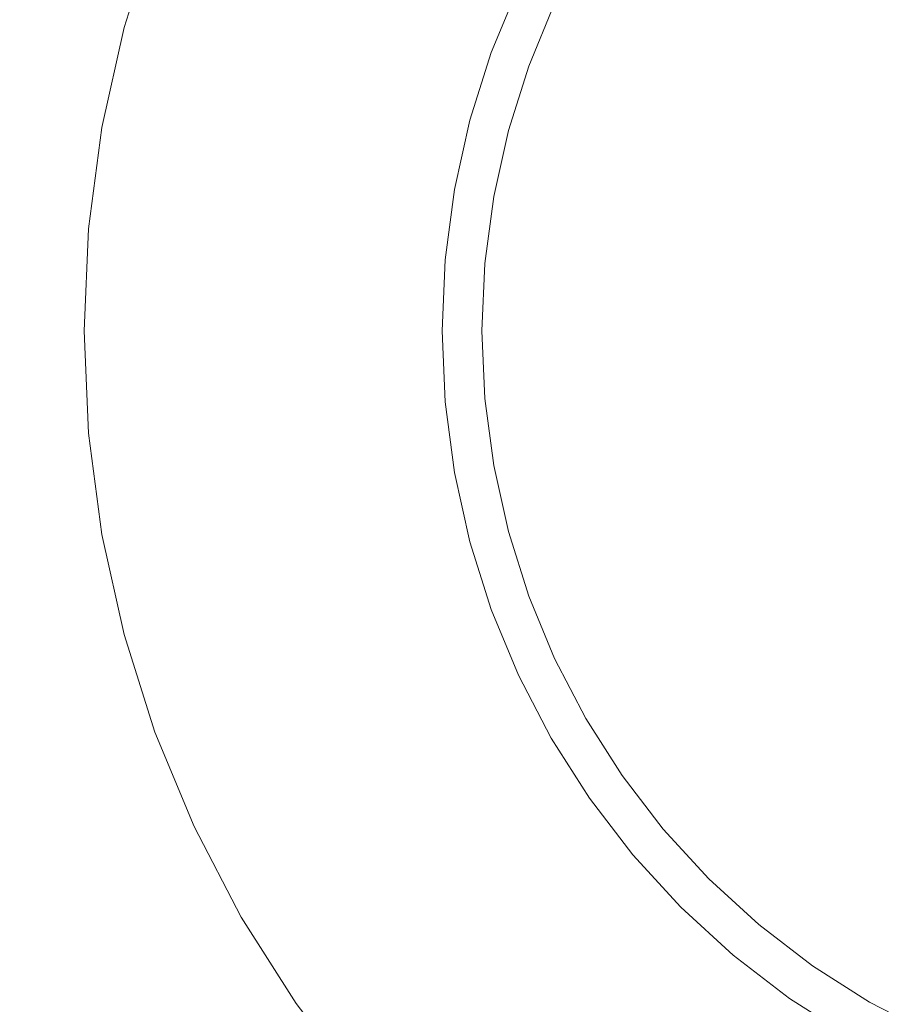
# Model space of a CAD drawing. Header units: millimetres. Extents: x -230 to 230, y -130 to 130.
# Tile 40 of 47: x 92 to 103, y 97 to 109. Entities that reach past the tile are written whole.
import ezdxf

# ---------------------------------------------------------------- set-up
doc = ezdxf.new("R2010")
doc.units = ezdxf.units.MM
doc.header["$LTSCALE"] = 25.4
doc.layers.add('Lighting-Moving Light', color=7, linetype='Continuous', lineweight=5, true_color=0x000000)

# ---------------------------------------------------------------- blocks, each defined once
blk = doc.blocks.new('Group-1')
at = {"layer": 'Lighting-Moving Light', "color": 7, "linetype": 'Continuous', "lineweight": 5, "transparency": 33554687}
for points, invisible_edges in [([(-503.576, 1.533, -25), (-503.576, 226.446, -25), (-761.075, 239.033, -25), (-761.075, -11.053, -25)], 14), ([(-770.152, 222.936, -116.924), (-519.672, 235.523, -116.924), (-519.672, -7.543, -116.924), (-757.565, -7.543, -116.924)], 11), ([(-537.247, 232.131, -24.957), (-536.078, 232.615, -24.957), (-534.872, 232.996, -24.957), (-531.119, 218.99, -24.957)], 12), ([(-539.436, 230.867, -24.957), (-538.369, 231.547, -24.957), (-537.247, 232.131, -24.957), (-531.119, 218.99, -24.957)], 12), ([(-541.372, 229.243, -24.957), (-540.439, 230.097, -24.957), (-539.436, 230.867, -24.957), (-531.119, 218.99, -24.957)], 12), ([(-542.996, 227.306, -24.957), (-542.226, 228.31, -24.957), (-541.372, 229.243, -24.957), (-531.119, 218.99, -24.957)], 12), ([(-535.168, 227.674, 0.043), (-535.91, 227.288, 0.043), (-536.615, 226.839, 0.043), (-531.119, 218.99, 0.043)], 12), ([(-544.26, 225.118, -24.957), (-543.676, 226.24, -24.957), (-542.996, 227.306, -24.957), (-531.119, 218.99, -24.957)], 12), ([(-536.615, 226.839, 0.043), (-537.278, 226.33, 0.043), (-537.894, 225.765, 0.043), (-531.119, 218.99, 0.043)], 12), ([(-537.894, 225.765, 0.043), (-538.459, 225.149, 0.043), (-538.968, 224.486, 0.043), (-531.119, 218.99, 0.043)], 12), ([(-545.125, 222.743, -24.957), (-544.744, 223.949, -24.957), (-544.26, 225.118, -24.957), (-531.119, 218.99, -24.957)], 12), ([(-544.26, 225.118, -24.957), (-544.744, 223.949, -24.957), (-540.585, 222.435, -0.368), (-540.249, 223.247, -0.368)], 10), ([(-538.968, 224.486, 0.043), (-539.417, 223.781, 0.043), (-539.803, 223.039, 0.043), (-531.119, 218.99, 0.043)], 12), ([(-544.744, 223.949, -24.957), (-545.125, 222.743, -24.957), (-540.85, 221.597, -0.368), (-540.585, 222.435, -0.368)], 10), ([(-540.576, 222.432, -0.326), (-540.24, 223.243, -0.326), (-540.249, 223.247, -0.368), (-540.585, 222.435, -0.368)], 11), ([(-540.564, 222.427, -0.284), (-540.228, 223.237, -0.284), (-540.24, 223.243, -0.326), (-540.576, 222.432, -0.326)], 15), ([(-540.548, 222.422, -0.244), (-540.213, 223.23, -0.244), (-540.228, 223.237, -0.284), (-540.564, 222.427, -0.284)], 15), ([(-540.529, 222.415, -0.205), (-540.195, 223.222, -0.205), (-540.213, 223.23, -0.244), (-540.548, 222.422, -0.244)], 15), ([(-540.507, 222.407, -0.169), (-540.174, 223.212, -0.169), (-540.195, 223.222, -0.205), (-540.529, 222.415, -0.205)], 15), ([(-540.482, 222.398, -0.134), (-540.149, 223.201, -0.134), (-540.174, 223.212, -0.169), (-540.507, 222.407, -0.169)], 15), ([(-540.454, 222.388, -0.102), (-540.123, 223.188, -0.102), (-540.149, 223.201, -0.134), (-540.482, 222.398, -0.134)], 15), ([(-540.424, 222.377, -0.073), (-540.094, 223.175, -0.073), (-540.123, 223.188, -0.102), (-540.454, 222.388, -0.102)], 15), ([(-540.392, 222.365, -0.046), (-540.062, 223.16, -0.046), (-540.094, 223.175, -0.073), (-540.424, 222.377, -0.073)], 15), ([(-540.357, 222.352, -0.023), (-540.029, 223.145, -0.023), (-540.062, 223.16, -0.046), (-540.392, 222.365, -0.046)], 15), ([(-540.321, 222.339, -0.003), (-539.994, 223.128, -0.003), (-540.029, 223.145, -0.023), (-540.357, 222.352, -0.023)], 15), ([(-540.283, 222.325, 0.013), (-539.958, 223.111, 0.013), (-539.994, 223.128, -0.003), (-540.321, 222.339, -0.003)], 15), ([(-540.244, 222.311, 0.027), (-539.92, 223.094, 0.027), (-539.958, 223.111, 0.013), (-540.283, 222.325, 0.013)], 15), ([(-540.204, 222.296, 0.036), (-539.881, 223.076, 0.036), (-539.92, 223.094, 0.027), (-540.244, 222.311, 0.027)], 15), ([(-540.164, 222.282, 0.042), (-539.842, 223.058, 0.042), (-539.881, 223.076, 0.036), (-540.204, 222.296, 0.036)], 15), ([(-539.803, 223.039, 0.043), (-540.123, 222.267, 0.043), (-540.374, 221.47, 0.043), (-531.119, 218.99, 0.043)], 12), ([(-540.123, 222.267, 0.043), (-539.803, 223.039, 0.043), (-539.842, 223.058, 0.042), (-540.164, 222.282, 0.042)], 14), ([(-545.564, 220.253, -24.957), (-545.398, 221.508, -24.957), (-545.125, 222.743, -24.957), (-531.119, 218.99, -24.957)], 12), ([(-545.125, 222.743, -24.957), (-545.398, 221.508, -24.957), (-541.04, 220.739, -0.368), (-540.85, 221.597, -0.368)], 10), ([(-540.84, 221.595, -0.326), (-540.576, 222.432, -0.326), (-540.585, 222.435, -0.368), (-540.85, 221.597, -0.368)], 11), ([(-540.828, 221.591, -0.284), (-540.564, 222.427, -0.284), (-540.576, 222.432, -0.326), (-540.84, 221.595, -0.326)], 15), ([(-540.811, 221.587, -0.244), (-540.548, 222.422, -0.244), (-540.564, 222.427, -0.284), (-540.828, 221.591, -0.284)], 15), ([(-540.792, 221.582, -0.205), (-540.529, 222.415, -0.205), (-540.548, 222.422, -0.244), (-540.811, 221.587, -0.244)], 15), ([(-540.769, 221.575, -0.169), (-540.507, 222.407, -0.169), (-540.529, 222.415, -0.205), (-540.792, 221.582, -0.205)], 15), ([(-540.744, 221.569, -0.134), (-540.482, 222.398, -0.134), (-540.507, 222.407, -0.169), (-540.769, 221.575, -0.169)], 15), ([(-540.715, 221.561, -0.102), (-540.454, 222.388, -0.102), (-540.482, 222.398, -0.134), (-540.744, 221.569, -0.134)], 15), ([(-540.684, 221.553, -0.073), (-540.424, 222.377, -0.073), (-540.454, 222.388, -0.102), (-540.715, 221.561, -0.102)], 15), ([(-540.651, 221.544, -0.046), (-540.392, 222.365, -0.046), (-540.424, 222.377, -0.073), (-540.684, 221.553, -0.073)], 15), ([(-540.615, 221.534, -0.023), (-540.357, 222.352, -0.023), (-540.392, 222.365, -0.046), (-540.651, 221.544, -0.046)], 15), ([(-540.578, 221.524, -0.003), (-540.321, 222.339, -0.003), (-540.357, 222.352, -0.023), (-540.615, 221.534, -0.023)], 15), ([(-540.539, 221.514, 0.013), (-540.283, 222.325, 0.013), (-540.321, 222.339, -0.003), (-540.578, 221.524, -0.003)], 15), ([(-540.499, 221.503, 0.027), (-540.244, 222.311, 0.027), (-540.283, 222.325, 0.013), (-540.539, 221.514, 0.013)], 15), ([(-540.458, 221.492, 0.036), (-540.204, 222.296, 0.036), (-540.244, 222.311, 0.027), (-540.499, 221.503, 0.027)], 15), ([(-540.416, 221.481, 0.042), (-540.164, 222.282, 0.042), (-540.204, 222.296, 0.036), (-540.458, 221.492, 0.036)], 15), ([(-540.374, 221.47, 0.043), (-540.123, 222.267, 0.043), (-540.164, 222.282, 0.042), (-540.416, 221.481, 0.042)], 14), ([(-545.398, 221.508, -24.957), (-545.564, 220.253, -24.957), (-541.154, 219.868, -0.368), (-541.04, 220.739, -0.368)], 10), ([(-541.03, 220.737, -0.326), (-540.84, 221.595, -0.326), (-540.85, 221.597, -0.368), (-541.04, 220.739, -0.368)], 11), ([(-541.017, 220.735, -0.284), (-540.828, 221.591, -0.284), (-540.84, 221.595, -0.326), (-541.03, 220.737, -0.326)], 15), ([(-541.001, 220.732, -0.244), (-540.811, 221.587, -0.244), (-540.828, 221.591, -0.284), (-541.017, 220.735, -0.284)], 15), ([(-540.981, 220.729, -0.205), (-540.792, 221.582, -0.205), (-540.811, 221.587, -0.244), (-541.001, 220.732, -0.244)], 15), ([(-540.958, 220.725, -0.169), (-540.769, 221.575, -0.169), (-540.792, 221.582, -0.205), (-540.981, 220.729, -0.205)], 15), ([(-540.932, 220.72, -0.134), (-540.744, 221.569, -0.134), (-540.769, 221.575, -0.169), (-540.958, 220.725, -0.169)], 15), ([(-540.903, 220.715, -0.102), (-540.715, 221.561, -0.102), (-540.744, 221.569, -0.134), (-540.932, 220.72, -0.134)], 15), ([(-540.871, 220.709, -0.073), (-540.684, 221.553, -0.073), (-540.715, 221.561, -0.102), (-540.903, 220.715, -0.102)], 15), ([(-540.837, 220.703, -0.046), (-540.651, 221.544, -0.046), (-540.684, 221.553, -0.073), (-540.871, 220.709, -0.073)], 15), ([(-540.801, 220.697, -0.023), (-540.615, 221.534, -0.023), (-540.651, 221.544, -0.046), (-540.837, 220.703, -0.046)], 15), ([(-540.763, 220.69, -0.003), (-540.578, 221.524, -0.003), (-540.615, 221.534, -0.023), (-540.801, 220.697, -0.023)], 15), ([(-540.723, 220.683, 0.013), (-540.539, 221.514, 0.013), (-540.578, 221.524, -0.003), (-540.763, 220.69, -0.003)], 15), ([(-540.682, 220.676, 0.027), (-540.499, 221.503, 0.027), (-540.539, 221.514, 0.013), (-540.723, 220.683, 0.013)], 15), ([(-540.64, 220.669, 0.036), (-540.458, 221.492, 0.036), (-540.499, 221.503, 0.027), (-540.682, 220.676, 0.027)], 15), ([(-540.598, 220.661, 0.042), (-540.416, 221.481, 0.042), (-540.458, 221.492, 0.036), (-540.64, 220.669, 0.036)], 15), ([(-540.374, 221.47, 0.043), (-540.555, 220.654, 0.043), (-540.664, 219.825, 0.043), (-531.119, 218.99, 0.043)], 12), ([(-540.555, 220.654, 0.043), (-540.374, 221.47, 0.043), (-540.416, 221.481, 0.042), (-540.598, 220.661, 0.042)], 14), ([(-541.145, 219.867, -0.326), (-541.03, 220.737, -0.326), (-541.04, 220.739, -0.368), (-541.154, 219.868, -0.368)], 11), ([(-541.132, 219.866, -0.284), (-541.017, 220.735, -0.284), (-541.03, 220.737, -0.326), (-541.145, 219.867, -0.326)], 15), ([(-541.115, 219.864, -0.244), (-541.001, 220.732, -0.244), (-541.017, 220.735, -0.284), (-541.132, 219.866, -0.284)], 15), ([(-541.095, 219.862, -0.205), (-540.981, 220.729, -0.205), (-541.001, 220.732, -0.244), (-541.115, 219.864, -0.244)], 15), ([(-541.072, 219.86, -0.169), (-540.958, 220.725, -0.169), (-540.981, 220.729, -0.205), (-541.095, 219.862, -0.205)], 15), ([(-541.045, 219.858, -0.134), (-540.932, 220.72, -0.134), (-540.958, 220.725, -0.169), (-541.072, 219.86, -0.169)], 15), ([(-541.016, 219.856, -0.102), (-540.903, 220.715, -0.102), (-540.932, 220.72, -0.134), (-541.045, 219.858, -0.134)], 15), ([(-540.984, 219.853, -0.073), (-540.871, 220.709, -0.073), (-540.903, 220.715, -0.102), (-541.016, 219.856, -0.102)], 15), ([(-540.949, 219.85, -0.046), (-540.837, 220.703, -0.046), (-540.871, 220.709, -0.073), (-540.984, 219.853, -0.073)], 15), ([(-540.913, 219.846, -0.023), (-540.801, 220.697, -0.023), (-540.837, 220.703, -0.046), (-540.949, 219.85, -0.046)], 15), ([(-540.874, 219.843, -0.003), (-540.763, 220.69, -0.003), (-540.801, 220.697, -0.023), (-540.913, 219.846, -0.023)], 15), ([(-540.834, 219.84, 0.013), (-540.723, 220.683, 0.013), (-540.763, 220.69, -0.003), (-540.874, 219.843, -0.003)], 15), ([(-540.793, 219.836, 0.027), (-540.682, 220.676, 0.027), (-540.723, 220.683, 0.013), (-540.834, 219.84, 0.013)], 15), ([(-540.751, 219.832, 0.036), (-540.64, 220.669, 0.036), (-540.682, 220.676, 0.027), (-540.793, 219.836, 0.027)], 15), ([(-540.708, 219.829, 0.042), (-540.598, 220.661, 0.042), (-540.64, 220.669, 0.036), (-540.751, 219.832, 0.036)], 15), ([(-540.664, 219.825, 0.043), (-540.555, 220.654, 0.043), (-540.598, 220.661, 0.042), (-540.708, 219.829, 0.042)], 14), ([(-545.564, 220.253, -24.957), (-545.619, 218.99, -24.957), (-541.193, 218.99, -0.368), (-541.154, 219.868, -0.368)], 10), ([(-545.564, 217.726, -24.957), (-545.619, 218.99, -24.957), (-545.564, 220.253, -24.957), (-531.119, 218.99, -24.957)], 12), ([(-541.183, 218.99, -0.326), (-541.145, 219.867, -0.326), (-541.154, 219.868, -0.368), (-541.193, 218.99, -0.368)], 11), ([(-541.17, 218.99, -0.284), (-541.132, 219.866, -0.284), (-541.145, 219.867, -0.326), (-541.183, 218.99, -0.326)], 15), ([(-541.153, 218.99, -0.244), (-541.115, 219.864, -0.244), (-541.132, 219.866, -0.284), (-541.17, 218.99, -0.284)], 15), ([(-541.133, 218.99, -0.205), (-541.095, 219.862, -0.205), (-541.115, 219.864, -0.244), (-541.153, 218.99, -0.244)], 15), ([(-541.11, 218.99, -0.169), (-541.072, 219.86, -0.169), (-541.095, 219.862, -0.205), (-541.133, 218.99, -0.205)], 15), ([(-541.083, 218.99, -0.134), (-541.045, 219.858, -0.134), (-541.072, 219.86, -0.169), (-541.11, 218.99, -0.169)], 15), ([(-541.054, 218.99, -0.102), (-541.016, 219.856, -0.102), (-541.045, 219.858, -0.134), (-541.083, 218.99, -0.134)], 15), ([(-541.021, 218.99, -0.073), (-540.984, 219.853, -0.073), (-541.016, 219.856, -0.102), (-541.054, 218.99, -0.102)], 15), ([(-540.987, 218.99, -0.046), (-540.949, 219.85, -0.046), (-540.984, 219.853, -0.073), (-541.021, 218.99, -0.073)], 15), ([(-540.95, 218.99, -0.023), (-540.913, 219.846, -0.023), (-540.949, 219.85, -0.046), (-540.987, 218.99, -0.046)], 15), ([(-540.912, 218.99, -0.003), (-540.874, 219.843, -0.003), (-540.913, 219.846, -0.023), (-540.95, 218.99, -0.023)], 15), ([(-540.871, 218.99, 0.013), (-540.834, 219.84, 0.013), (-540.874, 219.843, -0.003), (-540.912, 218.99, -0.003)], 15), ([(-540.83, 218.99, 0.027), (-540.793, 219.836, 0.027), (-540.834, 219.84, 0.013), (-540.871, 218.99, 0.013)], 15), ([(-540.787, 218.99, 0.036), (-540.751, 219.832, 0.036), (-540.793, 219.836, 0.027), (-540.83, 218.99, 0.027)], 15), ([(-540.744, 218.99, 0.042), (-540.708, 219.829, 0.042), (-540.751, 219.832, 0.036), (-540.787, 218.99, 0.036)], 15), ([(-540.701, 218.99, 0.043), (-540.664, 219.825, 0.043), (-540.708, 219.829, 0.042), (-540.744, 218.99, 0.042)], 14), ([(-540.664, 219.825, 0.043), (-540.701, 218.99, 0.043), (-540.664, 218.155, 0.043), (-531.119, 218.99, 0.043)], 12), ([(-545.619, 218.99, -24.957), (-545.564, 217.726, -24.957), (-541.154, 218.112, -0.368), (-541.193, 218.99, -0.368)], 10), ([(-545.125, 215.237, -24.957), (-545.398, 216.472, -24.957), (-545.564, 217.726, -24.957), (-531.119, 218.99, -24.957)], 12), ([(-544.26, 212.862, -24.957), (-544.744, 214.03, -24.957), (-545.125, 215.237, -24.957), (-531.119, 218.99, -24.957)], 12), ([(-542.996, 210.673, -24.957), (-543.676, 211.74, -24.957), (-544.26, 212.862, -24.957), (-531.119, 218.99, -24.957)], 12), ([(-541.372, 208.737, -24.957), (-542.226, 209.669, -24.957), (-542.996, 210.673, -24.957), (-531.119, 218.99, -24.957)], 12), ([(-539.436, 207.112, -24.957), (-540.439, 207.882, -24.957), (-541.372, 208.737, -24.957), (-531.119, 218.99, -24.957)], 12), ([(-541.145, 218.112, -0.326), (-541.183, 218.99, -0.326), (-541.193, 218.99, -0.368), (-541.154, 218.112, -0.368)], 11), ([(-541.132, 218.114, -0.284), (-541.17, 218.99, -0.284), (-541.183, 218.99, -0.326), (-541.145, 218.112, -0.326)], 15), ([(-541.115, 218.115, -0.244), (-541.153, 218.99, -0.244), (-541.17, 218.99, -0.284), (-541.132, 218.114, -0.284)], 15), ([(-541.095, 218.117, -0.205), (-541.133, 218.99, -0.205), (-541.153, 218.99, -0.244), (-541.115, 218.115, -0.244)], 15), ([(-541.072, 218.119, -0.169), (-541.11, 218.99, -0.169), (-541.133, 218.99, -0.205), (-541.095, 218.117, -0.205)], 15), ([(-541.045, 218.121, -0.134), (-541.083, 218.99, -0.134), (-541.11, 218.99, -0.169), (-541.072, 218.119, -0.169)], 15), ([(-541.016, 218.124, -0.102), (-541.054, 218.99, -0.102), (-541.083, 218.99, -0.134), (-541.045, 218.121, -0.134)], 15), ([(-540.984, 218.127, -0.073), (-541.021, 218.99, -0.073), (-541.054, 218.99, -0.102), (-541.016, 218.124, -0.102)], 15), ([(-540.949, 218.13, -0.046), (-540.987, 218.99, -0.046), (-541.021, 218.99, -0.073), (-540.984, 218.127, -0.073)], 15), ([(-540.913, 218.133, -0.023), (-540.95, 218.99, -0.023), (-540.987, 218.99, -0.046), (-540.949, 218.13, -0.046)], 15), ([(-540.874, 218.136, -0.003), (-540.912, 218.99, -0.003), (-540.95, 218.99, -0.023), (-540.913, 218.133, -0.023)], 15), ([(-540.834, 218.14, 0.013), (-540.871, 218.99, 0.013), (-540.912, 218.99, -0.003), (-540.874, 218.136, -0.003)], 15), ([(-540.793, 218.143, 0.027), (-540.83, 218.99, 0.027), (-540.871, 218.99, 0.013), (-540.834, 218.14, 0.013)], 15), ([(-540.751, 218.147, 0.036), (-540.787, 218.99, 0.036), (-540.83, 218.99, 0.027), (-540.793, 218.143, 0.027)], 15), ([(-540.708, 218.151, 0.042), (-540.744, 218.99, 0.042), (-540.787, 218.99, 0.036), (-540.751, 218.147, 0.036)], 15), ([(-540.664, 218.155, 0.043), (-540.701, 218.99, 0.043), (-540.744, 218.99, 0.042), (-540.708, 218.151, 0.042)], 14), ([(-540.664, 218.155, 0.043), (-540.555, 217.326, 0.043), (-540.374, 216.51, 0.043), (-531.119, 218.99, 0.043)], 12), ([(-540.374, 216.51, 0.043), (-540.123, 215.712, 0.043), (-539.803, 214.94, 0.043), (-531.119, 218.99, 0.043)], 12), ([(-539.803, 214.94, 0.043), (-539.417, 214.199, 0.043), (-538.968, 213.494, 0.043), (-531.119, 218.99, 0.043)], 12), ([(-537.247, 205.848, -24.957), (-538.369, 206.432, -24.957), (-539.436, 207.112, -24.957), (-531.119, 218.99, -24.957)], 12), ([(-538.968, 213.494, 0.043), (-538.459, 212.83, 0.043), (-537.894, 212.214, 0.043), (-531.119, 218.99, 0.043)], 12), ([(-537.894, 212.214, 0.043), (-537.278, 211.649, 0.043), (-536.615, 211.141, 0.043), (-531.119, 218.99, 0.043)], 12), ([(-534.872, 204.984, -24.957), (-536.078, 205.364, -24.957), (-537.247, 205.848, -24.957), (-531.119, 218.99, -24.957)], 12), ([(-536.615, 211.141, 0.043), (-535.91, 210.691, 0.043), (-535.168, 210.305, 0.043), (-531.119, 218.99, 0.043)], 12), ([(-545.564, 217.726, -24.957), (-545.398, 216.472, -24.957), (-541.04, 217.24, -0.368), (-541.154, 218.112, -0.368)], 10), ([(-541.03, 217.242, -0.326), (-541.145, 218.112, -0.326), (-541.154, 218.112, -0.368), (-541.04, 217.24, -0.368)], 11), ([(-541.017, 217.244, -0.284), (-541.132, 218.114, -0.284), (-541.145, 218.112, -0.326), (-541.03, 217.242, -0.326)], 15), ([(-541.001, 217.247, -0.244), (-541.115, 218.115, -0.244), (-541.132, 218.114, -0.284), (-541.017, 217.244, -0.284)], 15), ([(-540.981, 217.251, -0.205), (-541.095, 218.117, -0.205), (-541.115, 218.115, -0.244), (-541.001, 217.247, -0.244)], 15), ([(-540.958, 217.255, -0.169), (-541.072, 218.119, -0.169), (-541.095, 218.117, -0.205), (-540.981, 217.251, -0.205)], 15), ([(-540.932, 217.259, -0.134), (-541.045, 218.121, -0.134), (-541.072, 218.119, -0.169), (-540.958, 217.255, -0.169)], 15), ([(-540.903, 217.264, -0.102), (-541.016, 218.124, -0.102), (-541.045, 218.121, -0.134), (-540.932, 217.259, -0.134)], 15), ([(-540.871, 217.27, -0.073), (-540.984, 218.127, -0.073), (-541.016, 218.124, -0.102), (-540.903, 217.264, -0.102)], 15), ([(-540.837, 217.276, -0.046), (-540.949, 218.13, -0.046), (-540.984, 218.127, -0.073), (-540.871, 217.27, -0.073)], 15), ([(-540.801, 217.282, -0.023), (-540.913, 218.133, -0.023), (-540.949, 218.13, -0.046), (-540.837, 217.276, -0.046)], 15), ([(-540.763, 217.289, -0.003), (-540.874, 218.136, -0.003), (-540.913, 218.133, -0.023), (-540.801, 217.282, -0.023)], 15), ([(-540.723, 217.296, 0.013), (-540.834, 218.14, 0.013), (-540.874, 218.136, -0.003), (-540.763, 217.289, -0.003)], 15), ([(-540.682, 217.303, 0.027), (-540.793, 218.143, 0.027), (-540.834, 218.14, 0.013), (-540.723, 217.296, 0.013)], 15), ([(-540.64, 217.311, 0.036), (-540.751, 218.147, 0.036), (-540.793, 218.143, 0.027), (-540.682, 217.303, 0.027)], 15), ([(-540.598, 217.318, 0.042), (-540.708, 218.151, 0.042), (-540.751, 218.147, 0.036), (-540.64, 217.311, 0.036)], 15), ([(-540.555, 217.326, 0.043), (-540.664, 218.155, 0.043), (-540.708, 218.151, 0.042), (-540.598, 217.318, 0.042)], 14), ([(-545.398, 216.472, -24.957), (-545.125, 215.237, -24.957), (-540.85, 216.382, -0.368), (-541.04, 217.24, -0.368)], 10), ([(-540.84, 216.385, -0.326), (-541.03, 217.242, -0.326), (-541.04, 217.24, -0.368), (-540.85, 216.382, -0.368)], 11), ([(-540.828, 216.388, -0.284), (-541.017, 217.244, -0.284), (-541.03, 217.242, -0.326), (-540.84, 216.385, -0.326)], 15), ([(-540.811, 216.393, -0.244), (-541.001, 217.247, -0.244), (-541.017, 217.244, -0.284), (-540.828, 216.388, -0.284)], 15), ([(-540.792, 216.398, -0.205), (-540.981, 217.251, -0.205), (-541.001, 217.247, -0.244), (-540.811, 216.393, -0.244)], 15), ([(-540.769, 216.404, -0.169), (-540.958, 217.255, -0.169), (-540.981, 217.251, -0.205), (-540.792, 216.398, -0.205)], 15), ([(-540.744, 216.411, -0.134), (-540.932, 217.259, -0.134), (-540.958, 217.255, -0.169), (-540.769, 216.404, -0.169)], 15), ([(-540.715, 216.418, -0.102), (-540.903, 217.264, -0.102), (-540.932, 217.259, -0.134), (-540.744, 216.411, -0.134)], 15), ([(-540.684, 216.427, -0.073), (-540.871, 217.27, -0.073), (-540.903, 217.264, -0.102), (-540.715, 216.418, -0.102)], 15), ([(-540.651, 216.436, -0.046), (-540.837, 217.276, -0.046), (-540.871, 217.27, -0.073), (-540.684, 216.427, -0.073)], 15), ([(-540.615, 216.445, -0.023), (-540.801, 217.282, -0.023), (-540.837, 217.276, -0.046), (-540.651, 216.436, -0.046)], 15), ([(-540.578, 216.455, -0.003), (-540.763, 217.289, -0.003), (-540.801, 217.282, -0.023), (-540.615, 216.445, -0.023)], 15), ([(-540.539, 216.465, 0.013), (-540.723, 217.296, 0.013), (-540.763, 217.289, -0.003), (-540.578, 216.455, -0.003)], 15), ([(-540.499, 216.476, 0.027), (-540.682, 217.303, 0.027), (-540.723, 217.296, 0.013), (-540.539, 216.465, 0.013)], 15), ([(-540.458, 216.487, 0.036), (-540.64, 217.311, 0.036), (-540.682, 217.303, 0.027), (-540.499, 216.476, 0.027)], 15), ([(-540.416, 216.498, 0.042), (-540.598, 217.318, 0.042), (-540.64, 217.311, 0.036), (-540.458, 216.487, 0.036)], 15), ([(-540.374, 216.51, 0.043), (-540.555, 217.326, 0.043), (-540.598, 217.318, 0.042), (-540.416, 216.498, 0.042)], 14), ([(-540.164, 215.698, 0.042), (-540.416, 216.498, 0.042), (-540.458, 216.487, 0.036), (-540.204, 215.683, 0.036)], 15), ([(-540.123, 215.712, 0.043), (-540.374, 216.51, 0.043), (-540.416, 216.498, 0.042), (-540.164, 215.698, 0.042)], 14), ([(-545.125, 215.237, -24.957), (-544.744, 214.03, -24.957), (-540.585, 215.544, -0.368), (-540.85, 216.382, -0.368)], 10), ([(-540.576, 215.547, -0.326), (-540.84, 216.385, -0.326), (-540.85, 216.382, -0.368), (-540.585, 215.544, -0.368)], 11), ([(-540.564, 215.552, -0.284), (-540.828, 216.388, -0.284), (-540.84, 216.385, -0.326), (-540.576, 215.547, -0.326)], 15), ([(-540.548, 215.558, -0.244), (-540.811, 216.393, -0.244), (-540.828, 216.388, -0.284), (-540.564, 215.552, -0.284)], 15), ([(-540.529, 215.565, -0.205), (-540.792, 216.398, -0.205), (-540.811, 216.393, -0.244), (-540.548, 215.558, -0.244)], 15), ([(-540.507, 215.573, -0.169), (-540.769, 216.404, -0.169), (-540.792, 216.398, -0.205), (-540.529, 215.565, -0.205)], 15), ([(-540.482, 215.582, -0.134), (-540.744, 216.411, -0.134), (-540.769, 216.404, -0.169), (-540.507, 215.573, -0.169)], 15), ([(-540.454, 215.592, -0.102), (-540.715, 216.418, -0.102), (-540.744, 216.411, -0.134), (-540.482, 215.582, -0.134)], 15), ([(-540.424, 215.603, -0.073), (-540.684, 216.427, -0.073), (-540.715, 216.418, -0.102), (-540.454, 215.592, -0.102)], 15), ([(-540.392, 215.615, -0.046), (-540.651, 216.436, -0.046), (-540.684, 216.427, -0.073), (-540.424, 215.603, -0.073)], 15), ([(-540.357, 215.627, -0.023), (-540.615, 216.445, -0.023), (-540.651, 216.436, -0.046), (-540.392, 215.615, -0.046)], 15), ([(-540.321, 215.64, -0.003), (-540.578, 216.455, -0.003), (-540.615, 216.445, -0.023), (-540.357, 215.627, -0.023)], 15), ([(-540.283, 215.654, 0.013), (-540.539, 216.465, 0.013), (-540.578, 216.455, -0.003), (-540.321, 215.64, -0.003)], 15), ([(-540.244, 215.668, 0.027), (-540.499, 216.476, 0.027), (-540.539, 216.465, 0.013), (-540.283, 215.654, 0.013)], 15), ([(-540.204, 215.683, 0.036), (-540.458, 216.487, 0.036), (-540.499, 216.476, 0.027), (-540.244, 215.668, 0.027)], 15), ([(-539.994, 214.851, -0.003), (-540.321, 215.64, -0.003), (-540.357, 215.627, -0.023), (-540.029, 214.835, -0.023)], 15), ([(-539.958, 214.868, 0.013), (-540.283, 215.654, 0.013), (-540.321, 215.64, -0.003), (-539.994, 214.851, -0.003)], 15), ([(-539.92, 214.886, 0.027), (-540.244, 215.668, 0.027), (-540.283, 215.654, 0.013), (-539.958, 214.868, 0.013)], 15), ([(-539.881, 214.904, 0.036), (-540.204, 215.683, 0.036), (-540.244, 215.668, 0.027), (-539.92, 214.886, 0.027)], 15), ([(-539.842, 214.922, 0.042), (-540.164, 215.698, 0.042), (-540.204, 215.683, 0.036), (-539.881, 214.904, 0.036)], 15), ([(-539.803, 214.94, 0.043), (-540.123, 215.712, 0.043), (-540.164, 215.698, 0.042), (-539.842, 214.922, 0.042)], 14), ([(-544.744, 214.03, -24.957), (-544.26, 212.862, -24.957), (-540.249, 214.732, -0.368), (-540.585, 215.544, -0.368)], 10), ([(-540.24, 214.736, -0.326), (-540.576, 215.547, -0.326), (-540.585, 215.544, -0.368), (-540.249, 214.732, -0.368)], 11), ([(-540.228, 214.742, -0.284), (-540.564, 215.552, -0.284), (-540.576, 215.547, -0.326), (-540.24, 214.736, -0.326)], 15), ([(-540.213, 214.749, -0.244), (-540.548, 215.558, -0.244), (-540.564, 215.552, -0.284), (-540.228, 214.742, -0.284)], 15), ([(-540.195, 214.757, -0.205), (-540.529, 215.565, -0.205), (-540.548, 215.558, -0.244), (-540.213, 214.749, -0.244)], 15), ([(-540.174, 214.767, -0.169), (-540.507, 215.573, -0.169), (-540.529, 215.565, -0.205), (-540.195, 214.757, -0.205)], 15), ([(-540.149, 214.779, -0.134), (-540.482, 215.582, -0.134), (-540.507, 215.573, -0.169), (-540.174, 214.767, -0.169)], 15), ([(-540.123, 214.791, -0.102), (-540.454, 215.592, -0.102), (-540.482, 215.582, -0.134), (-540.149, 214.779, -0.134)], 15), ([(-540.094, 214.805, -0.073), (-540.424, 215.603, -0.073), (-540.454, 215.592, -0.102), (-540.123, 214.791, -0.102)], 15), ([(-540.062, 214.819, -0.046), (-540.392, 215.615, -0.046), (-540.424, 215.603, -0.073), (-540.094, 214.805, -0.073)], 15), ([(-540.029, 214.835, -0.023), (-540.357, 215.627, -0.023), (-540.392, 215.615, -0.046), (-540.062, 214.819, -0.046)], 15), ([(-539.455, 214.177, 0.042), (-539.842, 214.922, 0.042), (-539.881, 214.904, 0.036), (-539.492, 214.155, 0.036)], 15), ([(-539.417, 214.199, 0.043), (-539.803, 214.94, 0.043), (-539.842, 214.922, 0.042), (-539.455, 214.177, 0.042)], 14), ([(-539.723, 214.022, -0.102), (-540.123, 214.791, -0.102), (-540.149, 214.779, -0.134), (-539.748, 214.007, -0.134)], 15), ([(-539.695, 214.038, -0.073), (-540.094, 214.805, -0.073), (-540.123, 214.791, -0.102), (-539.723, 214.022, -0.102)], 15), ([(-539.665, 214.056, -0.046), (-540.062, 214.819, -0.046), (-540.094, 214.805, -0.073), (-539.695, 214.038, -0.073)], 15), ([(-539.633, 214.074, -0.023), (-540.029, 214.835, -0.023), (-540.062, 214.819, -0.046), (-539.665, 214.056, -0.046)], 15), ([(-539.6, 214.093, -0.003), (-539.994, 214.851, -0.003), (-540.029, 214.835, -0.023), (-539.633, 214.074, -0.023)], 15), ([(-539.565, 214.113, 0.013), (-539.958, 214.868, 0.013), (-539.994, 214.851, -0.003), (-539.6, 214.093, -0.003)], 15), ([(-539.529, 214.134, 0.027), (-539.92, 214.886, 0.027), (-539.958, 214.868, 0.013), (-539.565, 214.113, 0.013)], 15), ([(-539.492, 214.155, 0.036), (-539.881, 214.904, 0.036), (-539.92, 214.886, 0.027), (-539.529, 214.134, 0.027)], 15), ([(-544.26, 212.862, -24.957), (-543.676, 211.74, -24.957), (-539.843, 213.953, -0.368), (-540.249, 214.732, -0.368)], 10), ([(-539.835, 213.957, -0.326), (-540.24, 214.736, -0.326), (-540.249, 214.732, -0.368), (-539.843, 213.953, -0.368)], 11), ([(-539.823, 213.964, -0.284), (-540.228, 214.742, -0.284), (-540.24, 214.736, -0.326), (-539.835, 213.957, -0.326)], 15), ([(-539.809, 213.972, -0.244), (-540.213, 214.749, -0.244), (-540.228, 214.742, -0.284), (-539.823, 213.964, -0.284)], 15), ([(-539.791, 213.982, -0.205), (-540.195, 214.757, -0.205), (-540.213, 214.749, -0.244), (-539.809, 213.972, -0.244)], 15), ([(-539.771, 213.994, -0.169), (-540.174, 214.767, -0.169), (-540.195, 214.757, -0.205), (-539.791, 213.982, -0.205)], 15), ([(-539.748, 214.007, -0.134), (-540.149, 214.779, -0.134), (-540.174, 214.767, -0.169), (-539.771, 213.994, -0.169)], 15), ([(-539.003, 213.469, 0.042), (-539.455, 214.177, 0.042), (-539.492, 214.155, 0.036), (-539.039, 213.444, 0.036)], 15), ([(-538.968, 213.494, 0.043), (-539.417, 214.199, 0.043), (-539.455, 214.177, 0.042), (-539.003, 213.469, 0.042)], 14), ([(-539.202, 213.33, -0.046), (-539.665, 214.056, -0.046), (-539.695, 214.038, -0.073), (-539.231, 213.31, -0.073)], 15), ([(-539.172, 213.351, -0.023), (-539.633, 214.074, -0.023), (-539.665, 214.056, -0.046), (-539.202, 213.33, -0.046)], 15), ([(-539.141, 213.373, -0.003), (-539.6, 214.093, -0.003), (-539.633, 214.074, -0.023), (-539.172, 213.351, -0.023)], 15), ([(-539.108, 213.396, 0.013), (-539.565, 214.113, 0.013), (-539.6, 214.093, -0.003), (-539.141, 213.373, -0.003)], 15), ([(-539.074, 213.42, 0.027), (-539.529, 214.134, 0.027), (-539.565, 214.113, 0.013), (-539.108, 213.396, 0.013)], 15), ([(-539.039, 213.444, 0.036), (-539.492, 214.155, 0.036), (-539.529, 214.134, 0.027), (-539.074, 213.42, 0.027)], 15), ([(-543.676, 211.74, -24.957), (-542.996, 210.673, -24.957), (-539.371, 213.211, -0.368), (-539.843, 213.953, -0.368)], 10), ([(-539.363, 213.217, -0.326), (-539.835, 213.957, -0.326), (-539.843, 213.953, -0.368), (-539.371, 213.211, -0.368)], 11), ([(-539.352, 213.224, -0.284), (-539.823, 213.964, -0.284), (-539.835, 213.957, -0.326), (-539.363, 213.217, -0.326)], 15), ([(-539.339, 213.234, -0.244), (-539.809, 213.972, -0.244), (-539.823, 213.964, -0.284), (-539.352, 213.224, -0.284)], 15), ([(-539.322, 213.246, -0.205), (-539.791, 213.982, -0.205), (-539.809, 213.972, -0.244), (-539.339, 213.234, -0.244)], 15), ([(-539.303, 213.259, -0.169), (-539.771, 213.994, -0.169), (-539.791, 213.982, -0.205), (-539.322, 213.246, -0.205)], 15), ([(-539.281, 213.274, -0.134), (-539.748, 214.007, -0.134), (-539.771, 213.994, -0.169), (-539.303, 213.259, -0.169)], 15), ([(-539.257, 213.291, -0.102), (-539.723, 214.022, -0.102), (-539.748, 214.007, -0.134), (-539.281, 213.274, -0.134)], 15), ([(-539.231, 213.31, -0.073), (-539.695, 214.038, -0.073), (-539.723, 214.022, -0.102), (-539.257, 213.291, -0.102)], 15), ([(-538.492, 212.803, 0.042), (-539.003, 213.469, 0.042), (-539.039, 213.444, 0.036), (-538.525, 212.775, 0.036)], 15), ([(-538.459, 212.83, 0.043), (-538.968, 213.494, 0.043), (-539.003, 213.469, 0.042), (-538.492, 212.803, 0.042)], 14), ([(-538.678, 212.647, -0.046), (-539.202, 213.33, -0.046), (-539.231, 213.31, -0.073), (-538.705, 212.624, -0.073)], 15), ([(-538.65, 212.67, -0.023), (-539.172, 213.351, -0.023), (-539.202, 213.33, -0.046), (-538.678, 212.647, -0.046)], 15), ([(-538.62, 212.695, -0.003), (-539.141, 213.373, -0.003), (-539.172, 213.351, -0.023), (-538.65, 212.67, -0.023)], 15), ([(-538.59, 212.721, 0.013), (-539.108, 213.396, 0.013), (-539.141, 213.373, -0.003), (-538.62, 212.695, -0.003)], 15), ([(-538.558, 212.747, 0.027), (-539.074, 213.42, 0.027), (-539.108, 213.396, 0.013), (-538.59, 212.721, 0.013)], 15), ([(-538.525, 212.775, 0.036), (-539.039, 213.444, 0.036), (-539.074, 213.42, 0.027), (-538.558, 212.747, 0.027)], 15), ([(-542.996, 210.673, -24.957), (-542.226, 209.669, -24.957), (-538.836, 212.514, -0.368), (-539.371, 213.211, -0.368)], 10), ([(-538.829, 212.52, -0.326), (-539.363, 213.217, -0.326), (-539.371, 213.211, -0.368), (-538.836, 212.514, -0.368)], 11), ([(-538.818, 212.529, -0.284), (-539.352, 213.224, -0.284), (-539.363, 213.217, -0.326), (-538.829, 212.52, -0.326)], 15), ([(-538.806, 212.54, -0.244), (-539.339, 213.234, -0.244), (-539.352, 213.224, -0.284), (-538.818, 212.529, -0.284)], 15), ([(-538.79, 212.553, -0.205), (-539.322, 213.246, -0.205), (-539.339, 213.234, -0.244), (-538.806, 212.54, -0.244)], 15), ([(-538.772, 212.568, -0.169), (-539.303, 213.259, -0.169), (-539.322, 213.246, -0.205), (-538.79, 212.553, -0.205)], 15), ([(-538.752, 212.585, -0.134), (-539.281, 213.274, -0.134), (-539.303, 213.259, -0.169), (-538.772, 212.568, -0.169)], 15), ([(-538.729, 212.604, -0.102), (-539.257, 213.291, -0.102), (-539.281, 213.274, -0.134), (-538.752, 212.585, -0.134)], 15), ([(-538.705, 212.624, -0.073), (-539.231, 213.31, -0.073), (-539.257, 213.291, -0.102), (-538.729, 212.604, -0.102)], 15), ([(-538.015, 212.094, 0.013), (-538.59, 212.721, 0.013), (-538.62, 212.695, -0.003), (-538.043, 212.065, -0.003)], 15), ([(-537.986, 212.123, 0.027), (-538.558, 212.747, 0.027), (-538.59, 212.721, 0.013), (-538.015, 212.094, 0.013)], 15), ([(-537.955, 212.153, 0.036), (-538.525, 212.775, 0.036), (-538.558, 212.747, 0.027), (-537.986, 212.123, 0.027)], 15), ([(-537.925, 212.183, 0.042), (-538.492, 212.803, 0.042), (-538.525, 212.775, 0.036), (-537.955, 212.153, 0.036)], 15), ([(-537.894, 212.214, 0.043), (-538.459, 212.83, 0.043), (-538.492, 212.803, 0.042), (-537.925, 212.183, 0.042)], 14), ([(-538.144, 211.965, -0.102), (-538.729, 212.604, -0.102), (-538.752, 212.585, -0.134), (-538.165, 211.944, -0.134)], 15), ([(-538.121, 211.987, -0.073), (-538.705, 212.624, -0.073), (-538.729, 212.604, -0.102), (-538.144, 211.965, -0.102)], 15), ([(-538.097, 212.012, -0.046), (-538.678, 212.647, -0.046), (-538.705, 212.624, -0.073), (-538.121, 211.987, -0.073)], 15), ([(-538.071, 212.038, -0.023), (-538.65, 212.67, -0.023), (-538.678, 212.647, -0.046), (-538.097, 212.012, -0.046)], 15), ([(-538.043, 212.065, -0.003), (-538.62, 212.695, -0.003), (-538.65, 212.67, -0.023), (-538.071, 212.038, -0.023)], 15), ([(-542.226, 209.669, -24.957), (-541.372, 208.737, -24.957), (-538.242, 211.866, -0.368), (-538.836, 212.514, -0.368)], 10), ([(-538.235, 211.873, -0.326), (-538.829, 212.52, -0.326), (-538.836, 212.514, -0.368), (-538.242, 211.866, -0.368)], 11), ([(-538.226, 211.882, -0.284), (-538.818, 212.529, -0.284), (-538.829, 212.52, -0.326), (-538.235, 211.873, -0.326)], 15), ([(-538.214, 211.894, -0.244), (-538.806, 212.54, -0.244), (-538.818, 212.529, -0.284), (-538.226, 211.882, -0.284)], 15), ([(-538.2, 211.908, -0.205), (-538.79, 212.553, -0.205), (-538.806, 212.54, -0.244), (-538.214, 211.894, -0.244)], 15), ([(-538.183, 211.925, -0.169), (-538.772, 212.568, -0.169), (-538.79, 212.553, -0.205), (-538.2, 211.908, -0.205)], 15), ([(-538.165, 211.944, -0.134), (-538.752, 212.585, -0.134), (-538.772, 212.568, -0.169), (-538.183, 211.925, -0.169)], 15), ([(-537.361, 211.551, 0.027), (-537.986, 212.123, 0.027), (-538.015, 212.094, 0.013), (-537.388, 211.519, 0.013)], 15), ([(-537.334, 211.583, 0.036), (-537.955, 212.153, 0.036), (-537.986, 212.123, 0.027), (-537.361, 211.551, 0.027)], 15), ([(-537.306, 211.616, 0.042), (-537.925, 212.183, 0.042), (-537.955, 212.153, 0.036), (-537.334, 211.583, 0.036)], 15), ([(-537.278, 211.649, 0.043), (-537.894, 212.214, 0.043), (-537.925, 212.183, 0.042), (-537.306, 211.616, 0.042)], 14), ([(-537.484, 211.404, -0.073), (-538.121, 211.987, -0.073), (-538.144, 211.965, -0.102), (-537.505, 211.379, -0.102)], 15), ([(-537.462, 211.43, -0.046), (-538.097, 212.012, -0.046), (-538.121, 211.987, -0.073), (-537.484, 211.404, -0.073)], 15), ([(-537.438, 211.458, -0.023), (-538.071, 212.038, -0.023), (-538.097, 212.012, -0.046), (-537.462, 211.43, -0.046)], 15), ([(-537.413, 211.488, -0.003), (-538.043, 212.065, -0.003), (-538.071, 212.038, -0.023), (-537.438, 211.458, -0.023)], 15), ([(-537.388, 211.519, 0.013), (-538.015, 212.094, 0.013), (-538.043, 212.065, -0.003), (-537.413, 211.488, -0.003)], 15), ([(-541.372, 208.737, -24.957), (-540.439, 207.882, -24.957), (-537.594, 211.272, -0.368), (-538.242, 211.866, -0.368)], 10), ([(-537.588, 211.28, -0.326), (-538.235, 211.873, -0.326), (-538.242, 211.866, -0.368), (-537.594, 211.272, -0.368)], 11), ([(-537.58, 211.29, -0.284), (-538.226, 211.882, -0.284), (-538.235, 211.873, -0.326), (-537.588, 211.28, -0.326)], 15), ([(-537.569, 211.303, -0.244), (-538.214, 211.894, -0.244), (-538.226, 211.882, -0.284), (-537.58, 211.29, -0.284)], 15), ([(-537.556, 211.318, -0.205), (-538.2, 211.908, -0.205), (-538.214, 211.894, -0.244), (-537.569, 211.303, -0.244)], 15), ([(-537.541, 211.336, -0.169), (-538.183, 211.925, -0.169), (-538.2, 211.908, -0.205), (-537.556, 211.318, -0.205)], 15), ([(-537.524, 211.357, -0.134), (-538.165, 211.944, -0.134), (-538.183, 211.925, -0.169), (-537.541, 211.336, -0.169)], 15), ([(-537.505, 211.379, -0.102), (-538.144, 211.965, -0.102), (-538.165, 211.944, -0.134), (-537.524, 211.357, -0.134)], 15), ([(-536.615, 211.141, 0.043), (-537.278, 211.649, 0.043), (-537.306, 211.616, 0.042), (-536.64, 211.105, 0.042)], 14), ([(-536.713, 211.001, 0.013), (-537.388, 211.519, 0.013), (-537.413, 211.488, -0.003), (-536.736, 210.968, -0.003)], 15), ([(-536.689, 211.035, 0.027), (-537.361, 211.551, 0.027), (-537.388, 211.519, 0.013), (-536.713, 211.001, 0.013)], 15), ([(-536.664, 211.07, 0.036), (-537.334, 211.583, 0.036), (-537.361, 211.551, 0.027), (-536.689, 211.035, 0.027)], 15), ([(-536.64, 211.105, 0.042), (-537.306, 211.616, 0.042), (-537.334, 211.583, 0.036), (-536.664, 211.07, 0.036)], 15), ([(-536.817, 210.852, -0.102), (-537.505, 211.379, -0.102), (-537.524, 211.357, -0.134), (-536.834, 210.827, -0.134)], 15), ([(-536.799, 210.878, -0.073), (-537.484, 211.404, -0.073), (-537.505, 211.379, -0.102), (-536.817, 210.852, -0.102)], 15), ([(-536.779, 210.906, -0.046), (-537.462, 211.43, -0.046), (-537.484, 211.404, -0.073), (-536.799, 210.878, -0.073)], 15), ([(-536.758, 210.936, -0.023), (-537.438, 211.458, -0.023), (-537.462, 211.43, -0.046), (-536.779, 210.906, -0.046)], 15), ([(-536.736, 210.968, -0.003), (-537.413, 211.488, -0.003), (-537.438, 211.458, -0.023), (-536.758, 210.936, -0.023)], 15), ([(-540.439, 207.882, -24.957), (-539.436, 207.112, -24.957), (-536.897, 210.737, -0.368), (-537.594, 211.272, -0.368)], 10), ([(-536.892, 210.745, -0.326), (-537.588, 211.28, -0.326), (-537.594, 211.272, -0.368), (-536.897, 210.737, -0.368)], 11), ([(-536.884, 210.756, -0.284), (-537.58, 211.29, -0.284), (-537.588, 211.28, -0.326), (-536.892, 210.745, -0.326)], 15), ([(-536.874, 210.77, -0.244), (-537.569, 211.303, -0.244), (-537.58, 211.29, -0.284), (-536.884, 210.756, -0.284)], 15), ([(-536.863, 210.786, -0.205), (-537.556, 211.318, -0.205), (-537.569, 211.303, -0.244), (-536.874, 210.77, -0.244)], 15), ([(-536.849, 210.806, -0.169), (-537.541, 211.336, -0.169), (-537.556, 211.318, -0.205), (-536.863, 210.786, -0.205)], 15), ([(-536.834, 210.827, -0.134), (-537.524, 211.357, -0.134), (-537.541, 211.336, -0.169), (-536.849, 210.806, -0.169)], 15), ([(-535.91, 210.691, 0.043), (-536.615, 211.141, 0.043), (-536.64, 211.105, 0.042), (-535.931, 210.654, 0.042)], 14), ([(-535.974, 210.58, 0.027), (-536.689, 211.035, 0.027), (-536.713, 211.001, 0.013), (-535.995, 210.544, 0.013)], 15), ([(-535.953, 210.616, 0.036), (-536.664, 211.07, 0.036), (-536.689, 211.035, 0.027), (-535.974, 210.58, 0.027)], 15), ([(-535.931, 210.654, 0.042), (-536.64, 211.105, 0.042), (-536.664, 211.07, 0.036), (-535.953, 210.616, 0.036)], 15), ([(-536.053, 210.444, -0.046), (-536.779, 210.906, -0.046), (-536.799, 210.878, -0.073), (-536.07, 210.414, -0.073)], 15), ([(-536.034, 210.475, -0.023), (-536.758, 210.936, -0.023), (-536.779, 210.906, -0.046), (-536.053, 210.444, -0.046)], 15), ([(-536.015, 210.509, -0.003), (-536.736, 210.968, -0.003), (-536.758, 210.936, -0.023), (-536.034, 210.475, -0.023)], 15), ([(-535.995, 210.544, 0.013), (-536.713, 211.001, 0.013), (-536.736, 210.968, -0.003), (-536.015, 210.509, -0.003)], 15), ([(-536.136, 210.299, -0.244), (-536.874, 210.77, -0.244), (-536.884, 210.756, -0.284), (-536.144, 210.285, -0.284)], 15), ([(-536.126, 210.317, -0.205), (-536.863, 210.786, -0.205), (-536.874, 210.77, -0.244), (-536.136, 210.299, -0.244)], 15), ([(-536.114, 210.337, -0.169), (-536.849, 210.806, -0.169), (-536.863, 210.786, -0.205), (-536.126, 210.317, -0.205)], 15), ([(-536.101, 210.36, -0.134), (-536.834, 210.827, -0.134), (-536.849, 210.806, -0.169), (-536.114, 210.337, -0.169)], 15), ([(-536.086, 210.386, -0.102), (-536.817, 210.852, -0.102), (-536.834, 210.827, -0.134), (-536.101, 210.36, -0.134)], 15), ([(-536.07, 210.414, -0.073), (-536.799, 210.878, -0.073), (-536.817, 210.852, -0.102), (-536.086, 210.386, -0.102)], 15), ([(-539.436, 207.112, -24.957), (-538.369, 206.432, -24.957), (-536.156, 210.265, -0.368), (-536.897, 210.737, -0.368)], 10), ([(-536.151, 210.274, -0.326), (-536.892, 210.745, -0.326), (-536.897, 210.737, -0.368), (-536.156, 210.265, -0.368)], 11), ([(-536.144, 210.285, -0.284), (-536.884, 210.756, -0.284), (-536.892, 210.745, -0.326), (-536.151, 210.274, -0.326)], 15), ([(-535.168, 210.305, 0.043), (-535.91, 210.691, 0.043), (-535.931, 210.654, 0.042), (-535.187, 210.266, 0.042)], 14)]:
    blk.add_3dface(points, dxfattribs=dict(at, invisible_edges=invisible_edges))
at = {"layer": 'Lighting-Moving Light', "color": 0, "flags": 1}
for tag in ['Yoke', '3D_Symbol_Name', 'Weight', 'Weight', 'Candlepower', 'Body', 'Model_Name', 'Beam_Angle', 'Field_Angle', 'Remarks', 'Beam_Angle_2', 'Field_Angle_2', 'Num_Channels', 'Frame_Size', 'Device_Type', 'FixtureID', 'Frame_Size', 'Wattage', 'Base', 'Lens', 'Inst_Type', 'Lamp']:
    blk.add_attdef(tag, (-554.515, 111.223), '', height=0.18, dxfattribs=at)

msp = doc.modelspace()

# ---------------------------------------------------------------- block references
at = {"layer": 'Lighting-Moving Light', "color": 7, "transparency": 33554687}
msp.add_blockref('Group-1', (638.619, -113.99), dxfattribs=at)

doc.saveas('drawing.dxf')
